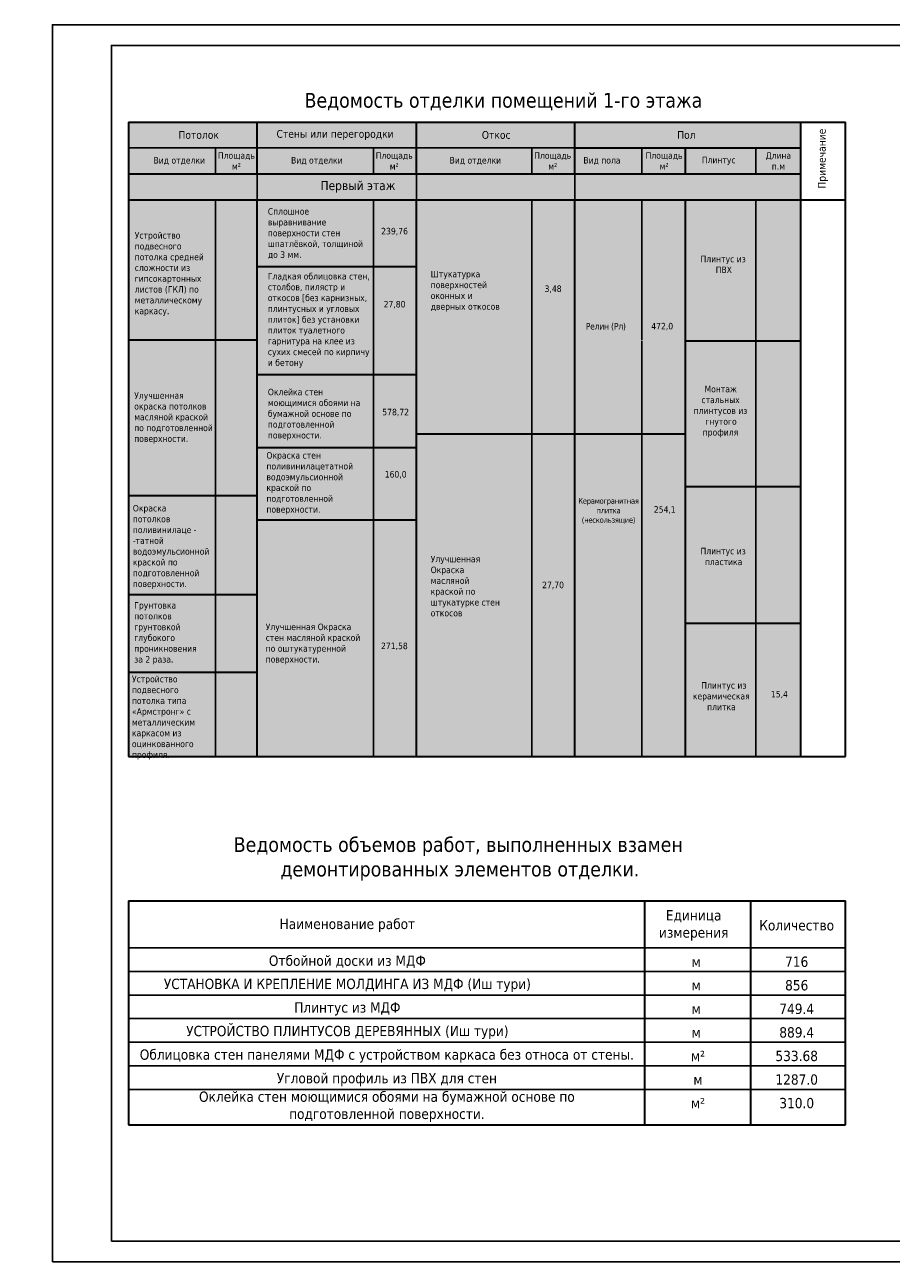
# Model space of a CAD drawing. Header units: millimetres. Extents: x 1112040 to 6903494, y -332921 to -150905.
# Tile 138 of 153: x 2006701 to 2036117, y -241982 to -199938. Entities that reach past the tile are written whole.
import ezdxf
from ezdxf.enums import TextEntityAlignment as Align

# ---------------------------------------------------------------- set-up
doc = ezdxf.new("R2010")
doc.units = ezdxf.units.MM
doc.styles.get("Standard").update_dxf_attribs({"font": 'isocpeui.ttf'})
doc.styles.add('Tahoma', font='tahoma.ttf')
doc.styles.add('ГОСТ 300', font='isocpeui.ttf', dxfattribs={"height": 250})

# ---------------------------------------------------------------- blocks, each defined once
blk = doc.blocks.new('yhtnt')
at = {"ltscale": 100, "insert": (1805413, 98288), "char_height": 250, "width": 11326.72, "attachment_point": 1, "line_spacing_factor": 0.862598, "style": 'ГОСТ 300'}
blk.add_mtext("\\pi1966.0095;Toshkent viloyati, Qibray tumani, Ma'rifat MFY, \\P\\pi1357.77087;Qoramurt ko'chasida 50 o'rinli “Xospis” binosini qurish \\P\\pi2970.74435;(qo'shimcha ishlar va o'zgarishlar) ", dxfattribs=at)
at = {"ltscale": 100, "insert": (1811694, 95395), "char_height": 250, "width": 6095.63, "attachment_point": 1, "style": 'ГОСТ 300'}
blk.add_mtext('\\pi2772.81725;{\\fISOCPEUR|b0|i0|c204|p34;ООО \\P\\pi1972.81725;"MAX ACTIVE" \\P\\pi2185.31725;г. Ташкент}', dxfattribs=at)

msp = doc.modelspace()

# ---------------------------------------------------------------- hatches: boundary and pattern name
at = {"ltscale": 100, "true_color": 0xe2ff8a, "transparency": 33554559}
h = msp.add_hatch(color=61, dxfattribs=at)
h.dxf.hatch_style = 1
h.paths.add_polyline_path([(2010226, -203239.6), (2014586, -203239.6), (2014586, -224781.2), (2010226, -224781.2)])
at = {"ltscale": 100, "true_color": 0xf5eabd, "transparency": 33554559}
h = msp.add_hatch(color=254, dxfattribs=at)
h.dxf.hatch_style = 1
h.paths.add_polyline_path([(2014586, -203239.6), (2019998.8, -203239.6), (2019998.8, -224781.2), (2014586, -224781.2)])
at = {"ltscale": 100, "true_color": 0xf3d2f4, "transparency": 33554559}
h = msp.add_hatch(color=254, dxfattribs=at)
h.dxf.hatch_style = 1
h.paths.add_polyline_path([(2019998.8, -203239.6), (2025380, -203239.6), (2025380, -224781.2), (2019998.8, -224781.2)])
at = {"ltscale": 100, "true_color": 0xcad9f1, "transparency": 33554559}
h = msp.add_hatch(color=254, dxfattribs=at)
h.dxf.hatch_style = 1
h.paths.add_polyline_path([(2025380, -203239.6), (2033045.4, -203239.6), (2033045.4, -224781.2), (2025380, -224781.2)])

# ---------------------------------------------------------------- linework, layer by layer
at = {"lineweight": 30}
for p, q in [((2010226, -203239.6), (2034566.6, -203239.6)), ((2014586, -204999.6), (2014586, -203239.6)), ((2019998.8, -204999.6), (2019998.8, -203239.6)), ((2025380, -204999.6), (2025380, -203239.6)), ((2010226, -204999.6), (2033045.4, -204999.6)), ((2010226, -205879.6), (2034566.6, -205879.6)), ((2014586, -224781.2), (2014586, -205879.6)), ((2019998.8, -224781.2), (2019998.8, -205879.6)), ((2025380, -224781.2), (2025380, -205879.6)), ((2014586, -208145.3), (2019998.8, -208145.3)), ((2010226, -210638.7), (2014586, -210638.7)), ((2029137.4, -210666.2), (2033045.4, -210666.2)), ((2014586, -211809.5), (2019998.8, -211809.5)), ((2019998.8, -213828.3), (2029137.4, -213828.3)), ((2014586, -214292.9), (2019998.8, -214292.9)), ((2029137.4, -215615.8), (2033045.4, -215615.8)), ((2010226, -215916.6), (2014586, -215916.6)), ((2014586, -216745.2), (2019998.8, -216745.2)), ((2010226, -219280.7), (2014586, -219280.7)), ((2029137.4, -220250), (2033045.4, -220250)), ((2010226, -221916.1), (2014586, -221916.1)), ((2010226, -224781.2), (2034566.6, -224781.2)), ((2010226, -229678.3), (2034566.6, -229678.3)), ((2010226, -237278.3), (2034566.6, -237278.3))]:
    msp.add_line(p, q, dxfattribs=at)
for p, q in [((2010226, -204119.6), (2033045.4, -204119.6)), ((2013179.2, -204999.6), (2013179.2, -204119.6)), ((2018535.4, -204999.6), (2018535.4, -204119.6)), ((2023916.7, -204999.6), (2023916.7, -204119.6)), ((2027644.4, -204999.6), (2027644.4, -204119.6)), ((2031524.1, -204999.6), (2031524.1, -204119.6)), ((2013179.2, -224781.2), (2013179.2, -205879.6)), ((2018535.4, -224781.2), (2018535.4, -205879.6)), ((2023916.7, -224781.2), (2023916.7, -205879.6)), ((2027644.4, -210638.7), (2027644.4, -205879.6)), ((2031524.1, -224781.2), (2031524.1, -205879.6)), ((2027644.4, -224781.2), (2027644.4, -210666.8)), ((2010226, -231278.3), (2034566.6, -231278.3)), ((2010226, -232078.3), (2034566.6, -232078.3)), ((2010226, -232878.3), (2034566.6, -232878.3)), ((2010226, -233678.3), (2034566.6, -233678.3)), ((2010226, -234478.3), (2034566.6, -234478.3)), ((2010226, -235278.3), (2034566.6, -235278.3)), ((2010226, -236078.3), (2034566.6, -236078.3)), ((2010226, -237278.3), (2034566.6, -237278.3))]:
    msp.add_line(p, q)
msp.add_lwpolyline([(2007642.1, -241937.9), (2007642.1, -199937.9), (2067042.1, -199937.9), (2067042.1, -241937.9), (2007642.1, -241937.9)])
for points in [[(2009642.1, -241237.9), (2009642.1, -200637.9), (2066342.1, -200637.9), (2066342.1, -241237.9)], [(2010226, -232078.3), (2034566.6, -232078.3), (2034566.6, -232878.3), (2010226, -232878.3)]]:
    msp.add_lwpolyline(points, close=True)
for points in [[(2010226, -203239.6), (2010226, -224781.2)], [(2033045.4, -205879.6), (2033045.4, -203239.6)], [(2034566.6, -224781.2), (2034566.6, -203239.6)], [(2025380, -204119.6), (2033045.4, -204119.6)], [(2029137.4, -204999.6), (2029137.4, -204119.6)], [(2029137.4, -224781.2), (2029137.4, -205879.6)], [(2033045.4, -224781.2), (2033045.4, -205879.6)], [(2010226, -229678.3), (2010226, -237278.3)], [(2027750.7, -237278.3), (2027750.7, -229678.3)], [(2031353.6, -237278.3), (2031353.6, -229678.3)], [(2034566.6, -237278.3), (2034566.6, -229678.3)]]:
    msp.add_lwpolyline(points, dxfattribs=at)
at = {"color": 254, "ltscale": 100, "true_color": 0xf5eabd, "transparency": 33554559}
msp.add_lwpolyline([(2014586, -203239.6), (2019998.8, -203239.6), (2019998.8, -224781.2), (2014586, -224781.2)], close=True, dxfattribs=at)
at = {"color": 254, "ltscale": 100, "true_color": 0xf3d2f4, "transparency": 33554559}
msp.add_lwpolyline([(2019998.8, -203239.6), (2025380, -203239.6), (2025380, -224781.2), (2019998.8, -224781.2)], close=True, dxfattribs=at)
at = {"color": 254, "ltscale": 100, "true_color": 0xcad9f1, "transparency": 33554559}
msp.add_lwpolyline([(2025380, -203239.6), (2033045.4, -203239.6), (2033045.4, -224781.2), (2025380, -224781.2)], close=True, dxfattribs=at)

# ---------------------------------------------------------------- block references
for p in [(-460477.3, -335255.6), (-61777.3, -335255.6), (1782.6, -335255.6), (62589.2, -335255.6), (105926.2, -335255.6), (187900.1, -335255.6), (-341377.3, -335455.6), (-222477.3, -335455.6), (-103577.3, -335455.6)]:
    msp.add_blockref('yhtnt', p)

# ---------------------------------------------------------------- texts
at = {"style": 'Tahoma'}
msp.add_text('Ведомость отделки помещений 1-го этажа', height=500, dxfattribs=at).set_placement((2016198.5, -202751.6))
at = {"linetype": 'Continuous', "ltscale": 100, "style": 'Tahoma'}
for s, p in [('239,76', (2019255.5, -206942.8)), ('3,48', (2024636.8, -208899.1)), ('27,80', (2019255.5, -209423.7)), ('578,72', (2019292.8, -213084.9)), ('160,0', (2019292.8, -215199)), ('27,70', (2024636.8, -218955.3)), ('271,58', (2019248.4, -221024))]:
    msp.add_text(s, height=220, dxfattribs=at).set_placement(p, align=Align.MIDDLE_CENTER)
at = {"insert": (2033798.4, -204482.8), "char_height": 264, "width": 5280, "attachment_point": 5, "rotation": 90, "style": 'Tahoma'}
msp.add_mtext('Примечание', dxfattribs=at)
at = {"style": 'Tahoma'}
for s, insert, char_height, width, attachment_point in [('{\\W1;Потолок}', (2012606, -203679.6), 264, 3960, 5), ('{\\W1;Стены или перегородки}', (2017235.3, -203679.6), 264, 5397.013, 5), ('Откос', (2022705.2, -203679.6), 264, 5397.013, 5), ('Пол', (2029162.4, -203679.6), 264, 5280, 5), ('Площадь\\Pм²', (2019242.9, -204559.6), 220, 1320, 5), ('Площадь\\Pм²', (2024624.2, -204559.6), 220, 1320, 5), ('Площадь\\Pм²', (2028406.1, -204559.6), 220, 1581.373, 5), ('Длина\\Pп.м', (2032285.8, -204559.6), 220, 1581.373, 5), ('{\\W1;Вид отделки}', (2011946, -204559.6), 220, 2640, 5), ('Вид отделки ', (2016616.3, -204559.6), 220, 2640, 5), ('Вид отделки ', (2021997.6, -204559.6), 220, 2640, 5), ('Вид пола', (2026296.2, -204559.6), 220, 2640, 5), ('Плинтус', (2030260, -204559.6), 220, 2640, 5), ('{\\C7;Сплошное выравнивание поверхности стен шпатлёвкой, толщиной до 3 мм.}', (2014953.3, -207027.9), 220, 3454.283, 4), ('{\\C0;Устройство подвесного потолка средней сложности из гипсокартонных листов (ГКЛ) по металлическому каркасу.}', (2010433.7, -208401.9), 220, 2745.501, 4), ('\\pi468.14353;Плинтус из\\P\\pi900.75602; ПВХ \\P\\pi1179.33896; ', (2029173.7, -208255.8), 220, 2453.238, 4), ('{\\C7;Гладкая облицовка стен, столбов, пилястр и откосов [без карнизных, плинтусных и угловых плиток] без установки плиток туалетного гарнитура на клее из сухих смесей по кирпичу и бетону}', (2014953.3, -209973.4), 220, 3454.283, 4), ('{\\C7;Штукатурка поверхностей оконных и дверных откосов}', (2020480.9, -208984.1), 220, 2458.14, 4), ('{\\T0.95;Релин (Рл)}', (2026425.6, -210193.8, 0), 220, 2045.072, 5), ('472,0', (2027969.3, -210186.2), 220, 1320, 4), ('{\\C0;Улучшенная окраска потолков масляной краской по подготовленной поверхности.}', (2010416.6, -213287.2), 220, 2762.675, 4), ('{\\C7;Оклейка стен моющимися обоями на бумажной основе по подготовленной поверхности.}', (2014953.3, -213170), 220, 3454.283, 4), ('\\pi693.61028;Монтаж \\P\\pi587.23016;стальных \\P\\pi322.46186;плинтусов из \\P\\pi719.83594;гнутого \\P\\pi631.62909;профиля', (2029085.6, -213070.1), 220, 2453.238, 4), ('{\\C7;Окраска стен поливинилацетатной водоэмульсионной краской по подготовленной поверхности.}', (2014906.3, -215504.5), 220, 3454.283, 4), ('{\\T0.95;Керамогранитная \\Pплитка (нескользящие)}', (2026519, -216444.4, 0), 193.6, 2492.012, 5), ('{\\C0;Окраска потолков поливинилаце -\\P-татной водоэмульсионной краской по подготовленной поверхности.}', (2010369.6, -217664.5), 220, 2390.226, 4), ('254,1', (2028428.3, -216409.3, 0), 220, 4657.533, 5), ('\\pi468.14353;Плинтус из\\P\\pi617.00182;пластика \\P\\pi1179.33896; ', (2029173.7, -218173.3), 220, 2453.238, 4), ('{\\C0;Улучшенная \\C7;Окраска  масляной краской по штукатурке стен откосов}', (2020480.9, -218995.7), 220, 2458.14, 4), ('{\\C0;Грунтовка потолков грунтовкой глубокого проникновения \\Pза 2 раза.}', (2010416.6, -220595.7), 220, 2762.675, 4), ('{\\C0;Улучшенная \\C7;Окраска стен масляной краской по оштукатуренной поверхности.}', (2014880, -220959.4), 220, 3454.283, 4), ('{\\C0;Устройство подвесного потолка типа «Армстронг» с металлическим каркасом из оцинкованного профиля.}', (2010339.1, -223465.4), 220, 2762.675, 4), ('\\pi320.06418;Плинтус из \\P\\pi33.85944;керамическая \\P\\pi519.51424;плитка', (2029347.1, -222732.8), 220, 1959.808, 4), ('15,4', (2032320.2, -222679.4, 0), 220, 4657.533, 5), ('Наименование работ', (2017653.4, -230512), 350, 8390.947, 5), ('Единица \\Pизмерения', (2029409.6, -230512), 350, 8390.947, 5), ('Количество ', (2032907.6, -230512), 350, 8390.947, 5), ('\\A1;Отбойной доски из МДФ', (2017653.4, -231747.9), 350, 8390.947, 5), ('м ', (2029495.8, -231747.9), 350, 8390.947, 5), ('716 ', (2032907.6, -231747.9), 350, 8390.947, 5), ('\\A1;УСТАНОВКА И КРЕПЛЕНИЕ МОЛДИНГА ИЗ МДФ ({\\A0;Иш тури)}', (2017653.4, -232547.9), 350, 17112.452, 5), ('м ', (2029495.8, -232547.9), 350, 8390.947, 5), ('856 ', (2032907.6, -232547.9), 350, 8390.947, 5), ('\\A1;Плинтус из МДФ', (2017653.4, -233347.9), 350, 8390.947, 5), ('м ', (2029495.8, -233347.9), 350, 8390.947, 5), ('749.4 ', (2032907.6, -233347.9), 350, 8390.947, 5), ('\\A1;УСТРОЙСТВО ПЛИНТУСОВ ДЕРЕВЯННЫХ ({\\A0;Иш тури)}', (2017653.4, -234147.9), 350, 17112.452, 5), ('м ', (2029495.8, -234147.9), 350, 8390.947, 5), ('889.4', (2032907.6, -234147.9), 350, 8390.947, 5), ('\\A1;Облицовка стен панелями МДФ с устройством каркаса без относа от стены.', (2018994.5, -234947.9), 350, 20302.693, 5), ('м² ', (2029555, -234947.9), 350, 8390.947, 5), ('533.68 ', (2032907.6, -234947.9), 350, 8390.947, 5), ('\\A1;Угловой профиль из ПВХ для стен', (2018994.5, -235747.9), 350, 20302.693, 5), ('м ', (2029555, -235747.9), 350, 8390.947, 5), ('1287.0', (2032907.6, -235747.9), 350, 8390.947, 5), ('{\\C7;Оклейка стен моющимися обоями на бумажной основе по \\Pподготовленной поверхности.}', (2018994.5, -236668.6), 350, 20302.693, 5), ('м² ', (2029555, -236547.9), 350, 8390.947, 5), ('310.0', (2032907.6, -236547.9), 350, 8390.947, 5)]:
    msp.add_mtext(s, dxfattribs=dict(at, insert=insert, char_height=char_height, width=width, attachment_point=attachment_point))
at = {"lineweight": 30, "insert": (2013886, -204559.6), "char_height": 220, "width": 1320, "attachment_point": 5, "style": 'Tahoma'}
msp.add_mtext('Площадь\\Pм²', dxfattribs=at)
at = {"color": 1, "insert": (2018011.6, -205439.6), "char_height": 308, "width": 5397.013, "attachment_point": 5, "style": 'Tahoma'}
msp.add_mtext('Первый этаж', dxfattribs=at)
at = {"ltscale": 100, "insert": (1278866.5, -225091.9), "char_height": 812.25, "width": 30724.842, "attachment_point": 1, "line_spacing_factor": 0.862598}
msp.add_mtext("\\pi677.61802;Toshkent viloyati, Qibray tumani, Ma'rifat MFY, Qoramurt \\P\\pi3956.15439;ko'chasida 50 o'rinli “Xospis” binosini qurish \\P\\pi6614.11944;(qo'shimcha ishlar va o'zgarishlar) ", dxfattribs=at)
at = {"ltscale": 100, "attachment_point": 1, "style": 'Tahoma'}
for s, insert, char_height, width in [('\\pi4656.10873;Ведомость объемов работ, выполненных взамен \\P\\pi6242.40826;демонтированных элементов отделки.', (2009138.5, -227518.2), 500, 24639.954), ('\\pi3254.13215;Спецификация элементов для устройства козырьков.\\P\\pi8227.35445;(КОЗЫРОК 5 ШТ)', (1823217.4, -231161.1), 432, 21119.961)]:
    msp.add_mtext(s, dxfattribs=dict(at, insert=insert, char_height=char_height, width=width))
at = {"color": 0, "ltscale": 100, "insert": (1964396.3, -231695.2), "char_height": 225, "width": 1072.759, "attachment_point": 1, "line_spacing_factor": 0.828892, "style": 'Tahoma'}
msp.add_mtext('\\pi59.2485;Объем \\P\\pi90.52788;ед.из.\\P\\pi254.93352;м²', dxfattribs=at)
at = {"color": 0, "linetype": 'ByBlock', "lineweight": 13, "char_height": 225, "attachment_point": 1, "line_spacing_factor": 0.8, "style": 'Tahoma'}
for s, insert, width in [('\\pi-810,l810,t810,1215;Масляная окраска металлических поверхностей больших поверхностей [кроме кровель], количество окрасок 2{\\H1.42276x; }', (1952759.7, -234160.8), 11096.096), ('\\pi-810,l810,t810,1215;        Покрытие масляными или спиртовыми лаками по проолифленной поверхности за 2 раза стен', (1932404.4, -235841.4), 11701.822)]:
    msp.add_mtext(s, dxfattribs=dict(at, insert=insert, width=width))
at = {"color": 0, "lineweight": 18, "insert": (1949736.2, -234097.6), "char_height": 225, "width": 2174.311, "attachment_point": 1, "style": 'Tahoma'}
msp.add_mtext('\\pi518.83807;Окраска \\P\\pi27.73666;металлических \\P\\pi349.97474;элементов', dxfattribs=at)
at = {"color": 0, "ltscale": 75, "char_height": 225, "attachment_point": 7, "style": 'Tahoma'}
for s, insert, width in [('\\pi427.74561;Наружные \\P\\pi418.8806;дверные и \\P\\pi150.36146;оконные откосы', (1929951.5, -238003.3), 2726.471), ('\\pi2590.67272;{\\T0.95;\\C256;Установка и разборка наружных инвентарных лесов высотой до 16 м трубчатых \\P\\pi6038.7335;для прочих отделочных работ\\H1.07572x; }', (1929562.5, -240170.5), 16213.145)]:
    msp.add_mtext(s, dxfattribs=dict(at, insert=insert, width=width))

doc.saveas('drawing.dxf')
